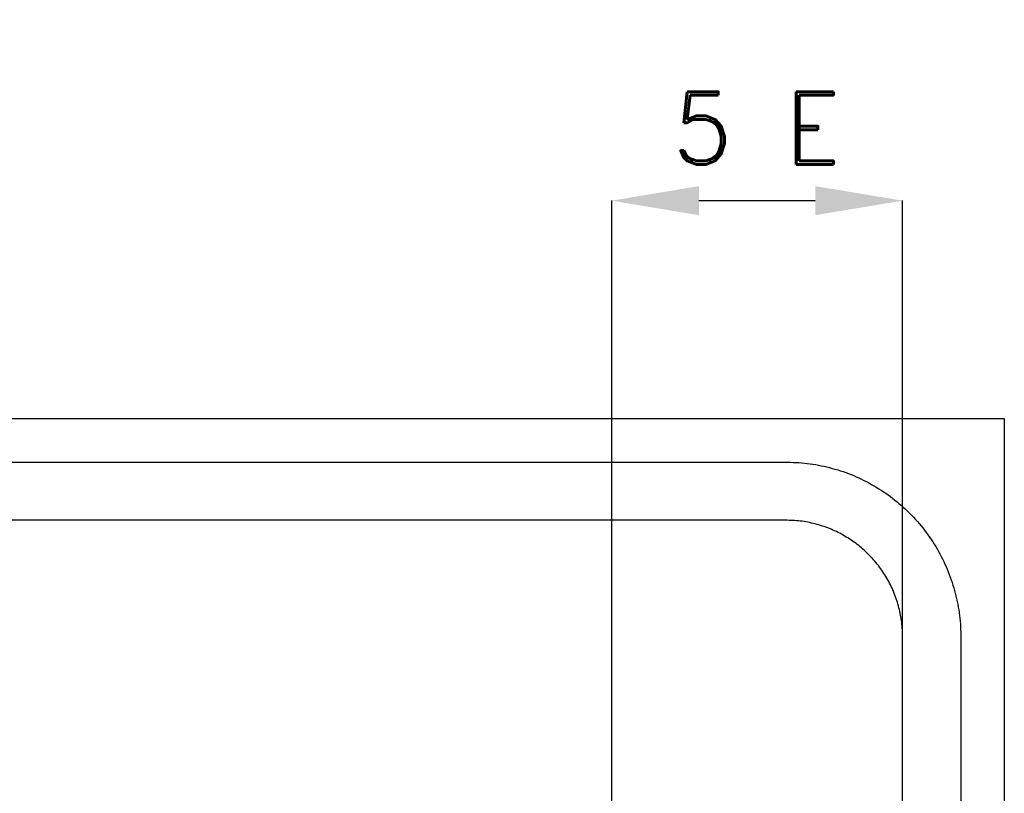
# Model space of a CAD drawing. Header units: millimetres. Extents: x -141 to 3170, y 1107 to 3747.
# Tile 10 of 10: x 2492 to 3170, y 3214 to 3747. Entities that reach past the tile are written whole.
import ezdxf

# ---------------------------------------------------------------- set-up
doc = ezdxf.new("R2010")
doc.units = ezdxf.units.MM
doc.header["$LTSCALE"] = 5
doc.layers.add('Kóty', color=2, linetype='Continuous')
doc.layers.add('Značka', color=7, linetype='Continuous')
doc.styles.get("Standard").update_dxf_attribs({"font": 'romand.shx', "height": 50})
doc.dimstyles.get("Standard").update_dxf_attribs({"dimtxt": 50, "dimasz": 60, "dimexe": 0.18, "dimexo": 0.0625, "dimgap": 25, "dimtad": 1, "dimdec": 0, "dimzin": 0, "dimdsep": 46, "dimtxsty": 'Standard', "dimcen": 0.09, "dimadec": 0, "dimazin": 0, "dimtfac": 1, "dimtdec": 0, "dimtofl": 0, "dimtmove": 0, "dimatfit": 3, "dimfxl": 1, "dimtolj": 1, "dimtzin": 0, "dimarcsym": 0})

# ---------------------------------------------------------------- blocks, each defined once
blk = doc.blocks.new('*D0')
at = {"layer": 'Defpoints', "color": 0, "transparency": 16777216}
for p in [(3099.69, 3622.2), (2899.69, 3202.2), (3099.69, 3202.2)]:
    blk.add_point(p, dxfattribs=at)
at = {"layer": 'Kóty', "color": 0, "lineweight": -2, "transparency": 16777216}
for p, q in [((2899.69, 3202.26), (2899.69, 3622.38)), ((2959.69, 3622.2), (3039.69, 3622.2)), ((3099.69, 3202.26), (3099.69, 3622.38))]:
    blk.add_line(p, q, dxfattribs=at)
at = {"layer": 'Kóty', "color": 0, "transparency": 16777216}
for points in [[(2959.69, 3632.2), (2959.69, 3612.2), (2899.69, 3622.2)], [(3039.69, 3632.2), (3039.69, 3612.2), (3099.69, 3622.2)]]:
    blk.add_solid(points, dxfattribs=at)
at = {"layer": 'Kóty', "color": 0, "transparency": 16777216, "insert": (2999.69, 3672.2), "char_height": 50, "attachment_point": 5}
blk.add_mtext('\\A1;5 E', dxfattribs=at)

msp = doc.modelspace()

# ---------------------------------------------------------------- linework, layer by layer
at = {"layer": 'Značka', "color": 5}
msp.add_lwpolyline([(169.69, 1107.2), (169.69, 3472.2), (3169.69, 3472.2), (3169.69, 1107.2), (169.69, 1107.2)], dxfattribs=at)
for points in [[(319.69, 3442.2), (3019.69, 3442.2), (3020.16, 3442.2), (3020.63, 3442.2, -0.03218), (3036.13, 3441.11, -0.035459), (3051.35, 3437.95, -0.036272), (3066.08, 3432.97, -0.034417), (3079.96, 3425.97, -0.03372), (3092.9, 3417.34, -0.034076), (3104.54, 3407.05, -0.034204), (3114.84, 3395.41, -0.034215), (3123.46, 3382.47, -0.03402), (3130.41, 3368.58, -0.033415), (3135.44, 3353.86, -0.034111), (3138.65, 3338.63, -0.036748), (3139.69, 3323.14), (3139.69, 3322.67), (3139.69, 3322.2), (3139.69, 1257.2)], [(3099.69, 1257.2), (3099.69, 3322.2), (3099.69, 3322.51), (3099.69, 3322.83, 0.032177), (3098.96, 3333.16, 0.035443), (3096.85, 3343.31, 0.036259), (3093.54, 3353.13, 0.034425), (3088.87, 3362.38, 0.033741), (3083.12, 3371, 0.034066), (3076.26, 3378.77, 0.034182), (3068.5, 3385.63, 0.034226), (3059.87, 3391.38, 0.034056), (3050.61, 3396.01, 0.033425), (3040.8, 3399.36, 0.034151), (3030.64, 3401.51, 0.036743), (3020.32, 3402.2), (3020, 3402.2), (3019.69, 3402.2), (319.69, 3402.2)]]:
    msp.add_lwpolyline(points, format="xyb", dxfattribs=at)

# ---------------------------------------------------------------- dimensions: what is measured, and where the dimension line sits
at = {"layer": 'Kóty'}
dim = msp.add_linear_dim(base=(3099.69, 3622.2), p1=(2899.69, 3202.2), p2=(3099.69, 3202.2), text='5 E', dimstyle='Standard', dxfattribs=at)
dim.commit()
dim.dimension.update_dxf_attribs({"geometry": '*D0', "text_midpoint": (2999.69, 3672.2)})

doc.saveas('drawing.dxf')
